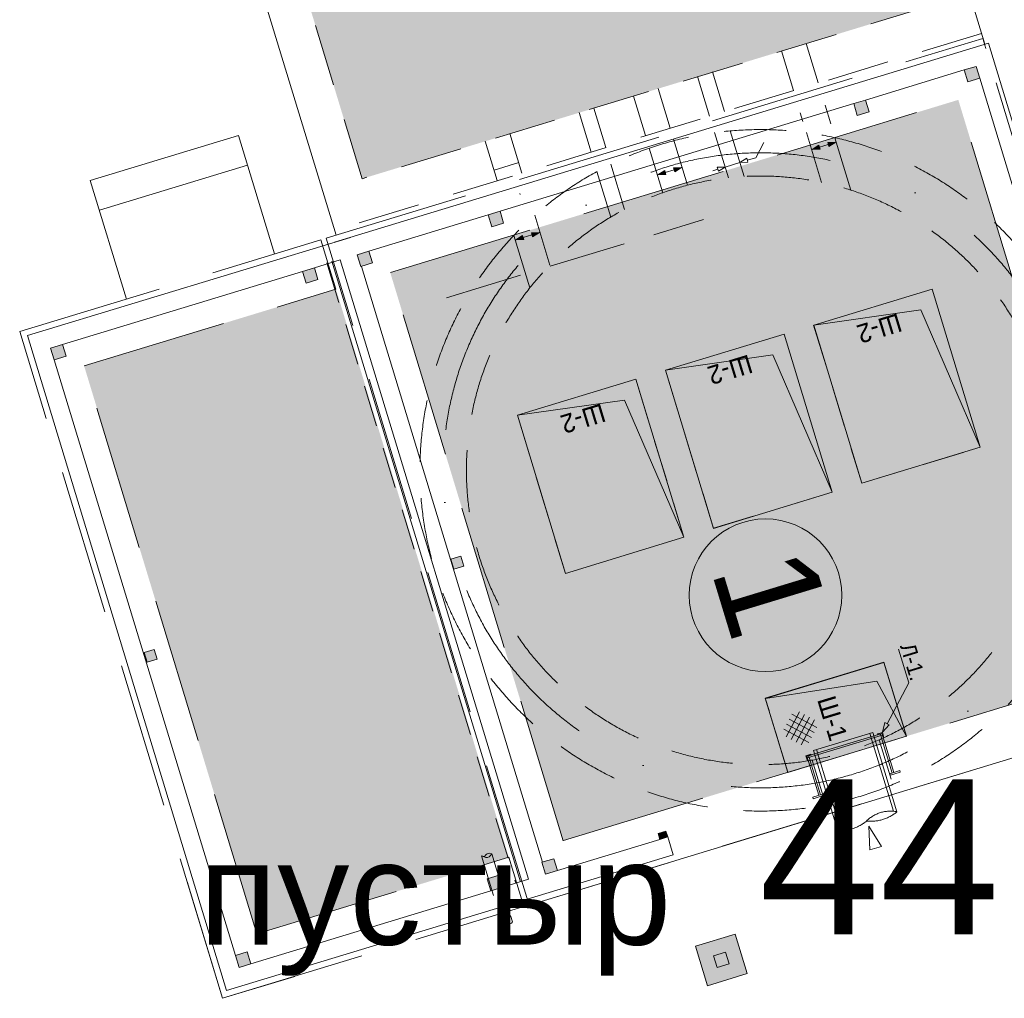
# Model space of a CAD drawing. Header units: millimetres. Extents: x 918404 to 1362154, y 4120617 to 4364104.
# Tile 171 of 256: x 1062466 to 1064373, y 4179212 to 4181107. Entities that reach past the tile are written whole.
import ezdxf

# ---------------------------------------------------------------- set-up
doc = ezdxf.new("R2010")
doc.units = ezdxf.units.MM
doc.header["$MEASUREMENT"] = 0
for name, pattern in [('2', [115, 75, -40]), ('thk_line_type', [945, 540, -405]), ('Волнистая 2', [1000, 0, -1000, 0]), ('Невидимая', [391.222223, 282.222223, -109]), ('Невидимая (копия)', [210, 150, -60]), ('Разомкнутая (копия)', [125, 80, -45]), ('Штриховая (копия)', [190, 120, -70]), ('Штрихпунктирная', [670.277762, 352.777767, -176.388884, 0, -141.111112])]:
    doc.linetypes.add(name, pattern=pattern)
for name, color, linetype, lineweight in [('(007) Здания_Ном._пера__7', 7, 'Continuous', 18), ('0_Ном._пера__1', 1, 'Continuous', 18), ('0_Ном._пера__255_Ном._пера__255', 255, 'Continuous', 18), ('0_Ном._пера__7', 7, 'Continuous', 18), ('0_Ном._пера__7_Ном._пера__5', 5, 'Continuous', 18), ('0_Ном._пера__7_Ном._пера__7', 7, 'Continuous', 18), ('1_Ном._пера__7', 7, 'Continuous', 18), ('DIMS_Ном._пера__20', 20, 'Continuous', 18), ('DIMS_Ном._пера__7', 7, 'Continuous', 18), ('ENGLISH_Ном._пера__7', 7, 'Continuous', 18), ('Fills_Ном._пера__1', 1, 'Continuous', 18), ('Fills_Ном._пера__234', 234, 'Continuous', 18), ('Lines_Ном._пера__7', 7, 'Continuous', 18), ('REFERENK_Ном._пера__7', 7, 'Continuous', 18), ('REFERENK_Ном._пера__7_Ном._пера__7', 7, 'Continuous', 18), ('RUSSIAN_Ном._пера__7', 7, 'Continuous', 18), ('text_Ном._пера__7', 7, 'Continuous', 18), ('выноски_Ном._пера__20', 20, 'Continuous', 18), ('выноски_Ном._пера__7', 7, 'Continuous', 18), ('ВЫСОТА_Ном._пера__7', 7, 'Continuous', 18), ('Зоп. К._Ном._пера__1', 1, 'Continuous', 18), ('Конструктив - Несущий_Ном._пера__1', 1, 'Continuous', 18), ('Конструктив - Несущий_Ном._пера__3', 3, 'Continuous', 18), ('Конструктив - Несущий_Ном._пера__41', 41, 'Continuous', 18), ('Конструктив - Ограждающий_Ном._пера__7', 7, 'Continuous', 18)]:
    doc.layers.add(name, color=color, linetype=linetype, lineweight=lineweight)
for name, color, linetype in [('DIMS', 7, 'Continuous'), ('выноски', 7, 'Continuous'), ('Конструктив - Несущий', 7, 'Continuous'), ('Конструктив - Ограждающий', 7, 'Continuous')]:
    doc.layers.add(name, color=color, linetype=linetype)
doc.styles.add('СГЕНЕРИР_СТИЛЬ_1', font='arial.ttf')
doc.styles.add('СГЕНЕРИР_СТИЛЬ_2', font='arial.ttf')
doc.styles.add('СГЕНЕРИР_СТИЛЬ_3', font='txt')

# ---------------------------------------------------------------- blocks, each defined once
blk = doc.blocks.new('Стена_78', base_point=(1063085.8, 4180643.8))
at = {"layer": 'Конструктив - Ограждающий_Ном._пера__7', "linetype": 'Continuous', "flags": 128}
for points in [[(1064342.5, 4181061.7), (1063075.9, 4180676.3)], [(1064104.3, 4180951.6), (1064295.6, 4181009.8)], [(1063396.3, 4180736.2), (1064081.3, 4180944.6)], [(1063142.4, 4180658.9), (1063373.4, 4180729.2)]]:
    blk.add_lwpolyline(points, dxfattribs=at)
blk = doc.blocks.new('Стена_79', base_point=(1063721.7, 4179522.3))
at = {"layer": 'Конструктив - Ограждающий_Ном._пера__7', "linetype": 'Continuous', "flags": 128}
for points in [[(1063731.6, 4179489.8), (1063721.1, 4179524.2)], [(1063705.8, 4179519.6), (1063507.4, 4179459.2)], [(1062866.7, 4179226.7), (1063731.6, 4179489.8)], [(1063451.3, 4179442.2), (1063401.6, 4179427)], [(1063378.6, 4179420), (1062913.7, 4179278.6)]]:
    blk.add_lwpolyline(points, dxfattribs=at)
blk = doc.blocks.new('Стена_80', base_point=(1062523.2, 4180472.6))
at = {"layer": 'Конструктив - Ограждающий_Ном._пера__7', "linetype": 'Continuous', "flags": 128}
for points in [[(1062480.8, 4180495.3), (1062866.7, 4179226.7)], [(1062883.7, 4179294.6), (1062532.7, 4180448.4)]]:
    blk.add_lwpolyline(points, dxfattribs=at)
blk = doc.blocks.new('Стена_81', base_point=(1062523.2, 4180472.6))
at = {"layer": 'Конструктив - Ограждающий_Ном._пера__7', "linetype": 'Continuous', "flags": 128}
for points in [[(1063106.5, 4180685.6), (1062480.8, 4180495.3)], [(1063036.6, 4180626.7), (1063086.3, 4180641.9)], [(1062548.7, 4180478.3), (1063013.6, 4180619.8)]]:
    blk.add_lwpolyline(points, dxfattribs=at)
blk = doc.blocks.new('Стена_82', base_point=(1064690.7, 4179800.4))
at = {"layer": 'Конструктив - Ограждающий_Ном._пера__7', "linetype": 'Continuous', "flags": 128}
for points in [[(1064728.5, 4179793.1), (1064342.5, 4181061.7)], [(1064325.6, 4180993.8), (1064676.6, 4179840)]]:
    blk.add_lwpolyline(points, dxfattribs=at)
blk = doc.blocks.new('Стена_83', base_point=(1063103, 4180649))
at = {"layer": 'Конструктив - Ограждающий_Ном._пера__7', "linetype": 'Continuous', "flags": 128}
for points in [[(1063086.3, 4180641.9), (1063451.3, 4179442.2)], [(1063478.8, 4179475.6), (1063127.8, 4180629.4)]]:
    blk.add_lwpolyline(points, dxfattribs=at)
blk = doc.blocks.new('Колонна_251', base_point=(1063824.9, 4179286.2))
at = {"layer": 'Конструктив - Несущий_Ном._пера__1', "linetype": 'Continuous', "lineweight": 18}
blk.add_hatch(color=14, dxfattribs=at).paths.add_polyline_path([(1063874.8, 4179259.5), (1063851.6, 4179336.1), (1063775, 4179312.8), (1063798.3, 4179236.2)])
at = {"layer": 'Конструктив - Несущий_Ном._пера__3', "linetype": 'Continuous', "flags": 128}
blk.add_lwpolyline([(1063874.8, 4179259.5), (1063851.6, 4179336.1), (1063775, 4179312.8), (1063798.3, 4179236.2)], close=True, dxfattribs=at)
blk = doc.blocks.new('Колонна_252', base_point=(1063134.4, 4180644))
at = {"layer": 'Конструктив - Несущий_Ном._пера__41', "linetype": 'Continuous'}
blk.add_hatch(color=256, dxfattribs=at).paths.add_polyline_path([(1063142.4, 4180658.9), (1063119.4, 4180651.9), (1063126.4, 4180629), (1063149.4, 4180636)])
at = {"layer": 'Конструктив - Несущий_Ном._пера__41', "linetype": 'Continuous', "flags": 128}
blk.add_lwpolyline([(1063142.4, 4180658.9), (1063119.4, 4180651.9), (1063126.4, 4180629), (1063149.4, 4180636)], close=True, dxfattribs=at)
blk = doc.blocks.new('Колонна_253', base_point=(1063492.4, 4179467.2))
at = {"layer": 'Конструктив - Несущий_Ном._пера__41', "linetype": 'Continuous'}
blk.add_hatch(color=256, dxfattribs=at).paths.add_polyline_path([(1063500.4, 4179482.2), (1063477.5, 4179475.2), (1063484.4, 4179452.2), (1063507.4, 4179459.2)])
at = {"layer": 'Конструктив - Несущий_Ном._пера__41', "linetype": 'Continuous', "flags": 128}
blk.add_lwpolyline([(1063500.4, 4179482.2), (1063477.5, 4179475.2), (1063484.4, 4179452.2), (1063507.4, 4179459.2)], close=True, dxfattribs=at)
blk = doc.blocks.new('Колонна_254', base_point=(1063824.9, 4179286.2))
at = {"layer": 'Конструктив - Несущий_Ном._пера__41', "linetype": 'Continuous'}
blk.add_hatch(color=256, dxfattribs=at).paths.add_polyline_path([(1063832.9, 4179301.1), (1063810, 4179294.1), (1063816.9, 4179271.2), (1063839.9, 4179278.2)])
at = {"layer": 'Конструктив - Несущий_Ном._пера__41', "linetype": 'Continuous', "flags": 128}
blk.add_lwpolyline([(1063832.9, 4179301.1), (1063810, 4179294.1), (1063816.9, 4179271.2), (1063839.9, 4179278.2)], close=True, dxfattribs=at)
blk = doc.blocks.new('Колонна_256', base_point=(1063388.3, 4180721.2))
at = {"layer": 'Конструктив - Несущий_Ном._пера__41', "linetype": 'Continuous'}
blk.add_hatch(color=256, dxfattribs=at).paths.add_polyline_path([(1063396.3, 4180736.2), (1063373.4, 4180729.2), (1063380.3, 4180706.2), (1063403.3, 4180713.2)])
at = {"layer": 'Конструктив - Несущий_Ном._пера__41', "linetype": 'Continuous', "flags": 128}
blk.add_lwpolyline([(1063396.3, 4180736.2), (1063373.4, 4180729.2), (1063380.3, 4180706.2), (1063403.3, 4180713.2)], close=True, dxfattribs=at)
blk = doc.blocks.new('Колонна_257', base_point=(1064096.3, 4180936.6))
at = {"layer": 'Конструктив - Несущий_Ном._пера__41', "linetype": 'Continuous'}
blk.add_hatch(color=256, dxfattribs=at).paths.add_polyline_path([(1064104.3, 4180951.6), (1064081.3, 4180944.6), (1064088.3, 4180921.6), (1064111.3, 4180928.6)])
at = {"layer": 'Конструктив - Несущий_Ном._пера__41', "linetype": 'Continuous', "flags": 128}
blk.add_lwpolyline([(1064104.3, 4180951.6), (1064081.3, 4180944.6), (1064088.3, 4180921.6), (1064111.3, 4180928.6)], close=True, dxfattribs=at)
blk = doc.blocks.new('Колонна_258', base_point=(1063711.7, 4179527.7))
at = {"layer": 'Конструктив - Несущий_Ном._пера__41', "linetype": 'Continuous'}
blk.add_hatch(color=256, dxfattribs=at).paths.add_polyline_path([(1063717.6, 4179535.7), (1063702.3, 4179531.1), (1063705.8, 4179519.6), (1063721.1, 4179524.2)])
at = {"layer": 'Конструктив - Несущий_Ном._пера__41', "linetype": 'Continuous', "flags": 128}
blk.add_lwpolyline([(1063717.6, 4179535.7), (1063702.3, 4179531.1), (1063705.8, 4179519.6), (1063721.1, 4179524.2)], close=True, dxfattribs=at)
blk = doc.blocks.new('Колонна_261', base_point=(1062719.7, 4179875))
at = {"layer": 'Конструктив - Несущий_Ном._пера__41', "linetype": 'Continuous'}
blk.add_hatch(color=256, dxfattribs=at).paths.add_polyline_path([(1062732.2, 4179868.3), (1062726.4, 4179887.4), (1062707.2, 4179881.6), (1062713, 4179862.5)])
at = {"layer": 'Конструктив - Несущий_Ном._пера__41', "linetype": 'Continuous', "flags": 128}
blk.add_lwpolyline([(1062732.2, 4179868.3), (1062726.4, 4179887.4), (1062707.2, 4179881.6), (1062713, 4179862.5)], close=True, dxfattribs=at)
blk = doc.blocks.new('Колонна_262', base_point=(1063313.4, 4180055.6))
at = {"layer": 'Конструктив - Несущий_Ном._пера__41', "linetype": 'Continuous'}
blk.add_hatch(color=256, dxfattribs=at).paths.add_polyline_path([(1063320.1, 4180068.1), (1063300.9, 4180062.2), (1063306.8, 4180043.1), (1063325.9, 4180048.9)])
at = {"layer": 'Конструктив - Несущий_Ном._пера__41', "linetype": 'Continuous', "flags": 128}
blk.add_lwpolyline([(1063320.1, 4180068.1), (1063300.9, 4180062.2), (1063306.8, 4180043.1), (1063325.9, 4180048.9)], close=True, dxfattribs=at)
blk = doc.blocks.new('Колонна_281', base_point=(1064310.6, 4181001.8))
at = {"layer": 'Конструктив - Несущий_Ном._пера__41', "linetype": 'Continuous'}
blk.add_hatch(color=256, dxfattribs=at).paths.add_polyline_path([(1064318.6, 4181016.8), (1064295.6, 4181009.8), (1064302.6, 4180986.8), (1064325.6, 4180993.8)])
at = {"layer": 'Конструктив - Несущий_Ном._пера__41', "linetype": 'Continuous', "flags": 128}
blk.add_lwpolyline([(1064318.6, 4181016.8), (1064295.6, 4181009.8), (1064302.6, 4180986.8), (1064325.6, 4180993.8)], close=True, dxfattribs=at)
blk = doc.blocks.new('Колонна_283', base_point=(1062898.7, 4179286.6))
at = {"layer": 'Конструктив - Несущий_Ном._пера__41', "linetype": 'Continuous'}
blk.add_hatch(color=256, dxfattribs=at).paths.add_polyline_path([(1062913.7, 4179278.6), (1062906.7, 4179301.6), (1062883.7, 4179294.6), (1062890.7, 4179271.6)])
at = {"layer": 'Конструктив - Несущий_Ном._пера__41', "linetype": 'Continuous', "flags": 128}
blk.add_lwpolyline([(1062913.7, 4179278.6), (1062906.7, 4179301.6), (1062883.7, 4179294.6), (1062890.7, 4179271.6)], close=True, dxfattribs=at)
blk = doc.blocks.new('Колонна_284', base_point=(1062540.7, 4180463.3))
at = {"layer": 'Конструктив - Несущий_Ном._пера__41', "linetype": 'Continuous'}
blk.add_hatch(color=256, dxfattribs=at).paths.add_polyline_path([(1062555.7, 4180455.3), (1062548.7, 4180478.3), (1062525.7, 4180471.3), (1062532.7, 4180448.4)])
at = {"layer": 'Конструктив - Несущий_Ном._пера__41', "linetype": 'Continuous', "flags": 128}
blk.add_lwpolyline([(1062555.7, 4180455.3), (1062548.7, 4180478.3), (1062525.7, 4180471.3), (1062532.7, 4180448.4)], close=True, dxfattribs=at)
blk = doc.blocks.new('Колонна_285', base_point=(1063386.6, 4179435))
at = {"layer": 'Конструктив - Несущий_Ном._пера__41', "linetype": 'Continuous'}
blk.add_hatch(color=256, dxfattribs=at).paths.add_polyline_path([(1063401.6, 4179427), (1063394.6, 4179450), (1063371.6, 4179443), (1063378.6, 4179420)])
at = {"layer": 'Конструктив - Несущий_Ном._пера__41', "linetype": 'Continuous', "flags": 128}
blk.add_lwpolyline([(1063401.6, 4179427), (1063394.6, 4179450), (1063371.6, 4179443), (1063378.6, 4179420)], close=True, dxfattribs=at)
blk = doc.blocks.new('Колонна_286', base_point=(1063028.6, 4180611.8))
at = {"layer": 'Конструктив - Несущий_Ном._пера__41', "linetype": 'Continuous'}
blk.add_hatch(color=256, dxfattribs=at).paths.add_polyline_path([(1063043.6, 4180603.8), (1063036.6, 4180626.7), (1063013.6, 4180619.8), (1063020.6, 4180596.8)])
at = {"layer": 'Конструктив - Несущий_Ном._пера__41', "linetype": 'Continuous', "flags": 128}
blk.add_lwpolyline([(1063043.6, 4180603.8), (1063036.6, 4180626.7), (1063013.6, 4180619.8), (1063020.6, 4180596.8)], close=True, dxfattribs=at)
blk = doc.blocks.new('Линия_41', base_point=(1064110.8, 4179545.4))
at = {"layer": '0_Ном._пера__1', "linetype": 'Continuous'}
for p, q in [((1064110.8, 4179545.4), (1064135.4, 4179506.1)), ((1064110.8, 4179545.4), (1064112.4, 4179499.1)), ((1064135.4, 4179506.1), (1064112.4, 4179499.1))]:
    blk.add_line(p, q, dxfattribs=at)
blk = doc.blocks.new('Линия_42', base_point=(1064000.8, 4180855.8))
at = {"layer": 'выноски_Ном._пера__20', "linetype": 'Continuous'}
for points in [[(1064000.8, 4180855.8), (1064016.2, 4180856.3), (1064013.9, 4180863.9)], [(1064046.5, 4180869.7), (1064031.1, 4180869.2), (1064033.4, 4180861.5)]]:
    blk.add_hatch(color=256, dxfattribs=at).paths.add_polyline_path(points)
for p, q in [((1064000.8, 4180855.8), (1064013.9, 4180863.9)), ((1064013.9, 4180863.9), (1064016.2, 4180856.3)), ((1064046.5, 4180869.7), (1064031.1, 4180869.2)), ((1064033.4, 4180861.5), (1064031.1, 4180869.2)), ((1064046.5, 4180869.7), (1064033.4, 4180861.5)), ((1064000.8, 4180855.8), (1064016.2, 4180856.3))]:
    blk.add_line(p, q, dxfattribs=at)
at = {"layer": 'выноски_Ном._пера__7', "linetype": 'Continuous'}
blk.add_line((1064015, 4180860.1), (1064032.2, 4180865.3), dxfattribs=at)
blk = doc.blocks.new('Линия_43', base_point=(1063472.5, 4180695))
at = {"layer": 'выноски_Ном._пера__20', "linetype": 'Continuous'}
for points in [[(1063426.8, 4180681.1), (1063442.2, 4180681.6), (1063439.9, 4180689.3)], [(1063472.5, 4180695), (1063457.1, 4180694.5), (1063459.4, 4180686.9)]]:
    blk.add_hatch(color=256, dxfattribs=at).paths.add_polyline_path(points)
for p, q in [((1063426.8, 4180681.1), (1063439.9, 4180689.3)), ((1063439.9, 4180689.3), (1063442.2, 4180681.6)), ((1063472.5, 4180695), (1063457.1, 4180694.5)), ((1063459.4, 4180686.9), (1063457.1, 4180694.5)), ((1063472.5, 4180695), (1063459.4, 4180686.9)), ((1063426.8, 4180681.1), (1063442.2, 4180681.6))]:
    blk.add_line(p, q, dxfattribs=at)
at = {"layer": 'выноски_Ном._пера__7', "linetype": 'Continuous'}
blk.add_line((1063458.2, 4180690.7), (1063441, 4180685.5), dxfattribs=at)
blk = doc.blocks.new('Линия_44', base_point=(1063747.9, 4180820.6))
at = {"layer": 'выноски_Ном._пера__20', "linetype": 'Continuous'}
for points in [[(1063747.9, 4180820.6), (1063732.4, 4180820), (1063734.8, 4180812.4)], [(1063702.1, 4180806.6), (1063717.6, 4180807.2), (1063715.3, 4180814.8)]]:
    blk.add_hatch(color=256, dxfattribs=at).paths.add_polyline_path(points)
for p, q in [((1063747.9, 4180820.6), (1063732.4, 4180820)), ((1063734.8, 4180812.4), (1063732.4, 4180820)), ((1063747.9, 4180820.6), (1063734.8, 4180812.4)), ((1063702.1, 4180806.6), (1063715.3, 4180814.8)), ((1063702.1, 4180806.6), (1063717.6, 4180807.2)), ((1063715.3, 4180814.8), (1063717.6, 4180807.2))]:
    blk.add_line(p, q, dxfattribs=at)
at = {"layer": 'выноски_Ном._пера__7', "linetype": 'Continuous'}
blk.add_line((1063733.6, 4180816.2), (1063716.4, 4180811), dxfattribs=at)
blk = doc.blocks.new('Линия_45', base_point=(1063891.8, 4180839.9))
at = {"layer": 'выноски_Ном._пера__20', "linetype": 'Continuous'}
for p, q in [((1063861, 4180830.5), (1063874.1, 4180838.7)), ((1063874.1, 4180838.7), (1063876.4, 4180831)), ((1063861, 4180830.5), (1063876.4, 4180831))]:
    blk.add_line(p, q, dxfattribs=at)
at = {"layer": 'выноски_Ном._пера__7', "linetype": 'Continuous'}
blk.add_line((1063891.8, 4180839.9), (1063875.3, 4180834.9), dxfattribs=at)
blk = doc.blocks.new('Линия_46', base_point=(1063808.2, 4180814.4))
at = {"layer": 'выноски_Ном._пера__20', "linetype": 'Continuous'}
for p, q in [((1063832.3, 4180821.8), (1063816.8, 4180821.3)), ((1063819.2, 4180813.6), (1063816.8, 4180821.3)), ((1063832.3, 4180821.8), (1063819.2, 4180813.6))]:
    blk.add_line(p, q, dxfattribs=at)
at = {"layer": 'выноски_Ном._пера__7', "linetype": 'Continuous'}
blk.add_line((1063808.2, 4180814.4), (1063818, 4180817.4), dxfattribs=at)
blk = doc.blocks.new('Линия_48', base_point=(1064188.1, 4179822.5))
at = {"layer": 'DIMS_Ном._пера__20', "linetype": 'Continuous'}
for p, q in [((1064137.1, 4179727), (1064141.5, 4179745.9)), ((1064137.1, 4179727), (1064150.3, 4179741.2)), ((1064141.5, 4179745.9), (1064150.3, 4179741.2))]:
    blk.add_line(p, q, dxfattribs=at)
at = {"layer": 'DIMS_Ном._пера__7', "linetype": 'Continuous'}
blk.add_line((1064188.1, 4179822.5), (1064145.9, 4179743.5), dxfattribs=at)

msp = doc.modelspace()

# ---------------------------------------------------------------- hatches: boundary and pattern name
at = {"layer": '0_Ном._пера__255_Ном._пера__255', "linetype": 'Continuous'}
msp.add_hatch(color=256, dxfattribs=at).paths.add_polyline_path([(1063769, 4179949.3, -1), (1064052.1, 4180035.5, -1)])
at = {"layer": 'Fills_Ном._пера__1', "linetype": 'Continuous', "lineweight": 18}
for points in [[(1064326.6, 4180279.2), (1064211.7, 4180545.2), (1064003.9, 4180515.5), (1064233.5, 4180585.3)], [(1064039.6, 4180191.9), (1063924.7, 4180457.8), (1063716.8, 4180428.2), (1063946.5, 4180498)], [(1063752.6, 4180104.6), (1063637.7, 4180370.5), (1063429.8, 4180340.9), (1063659.4, 4180410.7)], [(1064183.5, 4179718.9), (1064139.9, 4179862.3), (1063910.3, 4179792.4), (1064126.3, 4179826.1)]]:
    msp.add_hatch(color=14, dxfattribs=at).paths.add_polyline_path(points)
at = {"layer": 'Зоп. К._Ном._пера__1', "linetype": 'Continuous', "lineweight": 18}
for points in [[(1064229.2, 4181133.8), (1064002.2, 4181880.1), (1062902, 4181545.3), (1063129, 4180799.1)], [(1064618.7, 4179851.7), (1064284, 4180951.9), (1063183.7, 4180617.2), (1063518.4, 4179516.9)], [(1063078.5, 4180585.2), (1063413.2, 4179484.9), (1062925.3, 4179336.5), (1062590.6, 4180436.7)]]:
    msp.add_hatch(color=14, dxfattribs=at).paths.add_polyline_path(points)

# ---------------------------------------------------------------- linework, layer by layer
at = {"layer": '0_Ном._пера__7', "linetype": 'Невидимая (копия)'}
msp.add_line((1063292.4, 4180568.5), (1063790.5, 4180720.1), dxfattribs=at)
at = {"layer": '0_Ном._пера__7', "linetype": 'Continuous'}
for p, q in [((1064135.9, 4179724.6), (1063990.8, 4179680.5)), ((1064136.8, 4179721.6), (1063991.8, 4179677.4)), ((1064127.4, 4179723.7), (1064136.9, 4179726.6)), ((1064127.8, 4179722.2), (1064127.4, 4179723.7)), ((1064135.9, 4179724.6), (1064127.8, 4179722.2)), ((1064138.3, 4179705.5), (1064133.7, 4179720.6)), ((1064135.9, 4179724.6), (1064141.4, 4179706.5)), ((1064138.3, 4179716.6), (1064135.9, 4179724.6)), ((1064136.9, 4179726.6), (1064139.8, 4179717.1)), ((1064139.8, 4179717.1), (1064138.3, 4179716.6)), ((1063998.4, 4179684.5), (1063988.8, 4179681.6)), ((1063988.8, 4179681.6), (1063991.7, 4179672)), ((1063990.8, 4179680.5), (1063998.9, 4179683)), ((1063990.8, 4179680.5), (1063996.4, 4179662.3)), ((1063993.3, 4179672.5), (1063990.8, 4179680.5)), ((1063999.4, 4179663.3), (1063994.8, 4179678.4)), ((1063998.9, 4179683), (1063998.4, 4179684.5)), ((1063991.7, 4179672), (1063993.3, 4179672.5))]:
    msp.add_line(p, q, dxfattribs=at)
at = {"layer": '0_Ном._пера__7', "linetype": '2'}
for p, q in [((1064155.8, 4179648.1), (1064138.3, 4179705.5)), ((1064141.4, 4179706.5), (1064158.9, 4179649.1)), ((1063996.4, 4179662.3), (1064013.8, 4179604.9)), ((1064016.9, 4179605.9), (1063999.4, 4179663.3)), ((1064170.7, 4179652.7), (1064151.6, 4179646.8)), ((1064151.6, 4179646.8), (1064152.5, 4179644)), ((1064171.6, 4179649.8), (1064152.5, 4179644)), ((1064170.7, 4179652.7), (1064171.6, 4179649.8)), ((1064002, 4179601.3), (1064021.1, 4179607.1)), ((1064002, 4179601.3), (1064002.8, 4179598.4)), ((1064002.8, 4179598.4), (1064022, 4179604.3)), ((1064021.1, 4179607.1), (1064022, 4179604.3))]:
    msp.add_line(p, q, dxfattribs=at)
at = {"layer": '0_Ном._пера__7_Ном._пера__5', "linetype": 'Continuous'}
msp.add_circle((1063910.5, 4179992.4), 147.9, dxfattribs=at)
at = {"layer": '0_Ном._пера__7_Ном._пера__7', "linetype": 'Continuous'}
for p, q in [((1062858.8, 4179211.7), (1062790, 4179437.8)), ((1062998.6, 4179254.3), (1062858.8, 4179211.7))]:
    msp.add_line(p, q, dxfattribs=at)
at = {"layer": '1_Ном._пера__7', "linetype": 'Continuous', "flags": 128}
for points in [[(1063380.1, 4179491.4), (1063376.1, 4179492.6), (1063374.4, 4179492.4), (1063371.4, 4179491.7), (1063369.3, 4179490.3), (1063366.1, 4179486.3), (1063360.4, 4179487.7)], [(1063380.1, 4179491.4), (1063377, 4179487.9), (1063375.3, 4179485.9), (1063372.1, 4179484.6), (1063368.7, 4179484.4), (1063365.8, 4179485.6), (1063360.4, 4179487.7)], [(1063420.2, 4179359.6), (1063418.6, 4179357), (1063416.5, 4179356.4), (1063413.6, 4179357.1), (1063411.8, 4179358.2), (1063409.8, 4179358.8), (1063407.4, 4179358.5), (1063405.5, 4179356.9), (1063403, 4179354.9), (1063401.1, 4179353.8)], [(1063401.1, 4179353.8), (1063403.8, 4179352.3), (1063405.8, 4179353.1), (1063408.1, 4179354.4), (1063410, 4179358.8)]]:
    msp.add_lwpolyline(points, dxfattribs=at)
at = {"layer": 'DIMS_Ном._пера__7', "linetype": 'Штриховая (копия)'}
for p, q in [((1063129, 4180799.1), (1062902, 4181545.3)), ((1064229.2, 4181133.8), (1063129, 4180799.1)), ((1064329.1, 4181080.6), (1063075.8, 4180699.3)), ((1064724.3, 4179779.3), (1064331.4, 4181070.8)), ((1063812, 4180888.4), (1063838.6, 4180801)), ((1063842.3, 4180891.8), (1063869.2, 4180803.5)), ((1063989.7, 4180888.5), (1064019, 4180792.1)), ((1064044.9, 4180878.6), (1064075.8, 4180777)), ((1063685.3, 4180858.1), (1063711.6, 4180771.9)), ((1063732.3, 4180875.7), (1063759.4, 4180786.6)), ((1063611.1, 4180827.2), (1063637.7, 4180739.8)), ((1063584, 4180813.2), (1063610.9, 4180724.9)), ((1063463.5, 4180728.4), (1063492.8, 4180632)), ((1063423.1, 4180689.4), (1063454, 4180587.8))]:
    msp.add_line(p, q, dxfattribs=at)
at = {"layer": 'DIMS_Ном._пера__7', "linetype": 'Невидимая'}
for p, q in [((1063059.5, 4180683.9), (1064331.4, 4181070.8)), ((1063184.3, 4180617.3), (1064284, 4180951.9)), ((1064618.7, 4179851.7), (1064284, 4180951.9)), ((1062465.8, 4180503.3), (1063049.4, 4180680.8)), ((1063078.5, 4180585.2), (1063049.4, 4180680.8)), ((1063452.5, 4179392.3), (1063059.5, 4180683.9)), ((1063518.4, 4179517), (1063183.7, 4180617.2)), ((1062590.6, 4180436.7), (1063078.5, 4180585.2)), ((1062858.8, 4179211.7), (1062465.8, 4180503.3)), ((1062925.3, 4179336.5), (1062590.6, 4180436.7)), ((1063519, 4179517.1), (1064618.7, 4179851.7)), ((1063452.5, 4179392.3), (1064724.3, 4179779.3)), ((1063721.1, 4179524.2), (1063731.6, 4179489.8)), ((1062925.3, 4179336.5), (1063413.2, 4179484.9)), ((1063442.3, 4179389.3), (1063413.2, 4179484.9)), ((1062858.8, 4179211.7), (1063442.3, 4179389.3)), ((1063452.5, 4179392.3), (1063449, 4179403.8))]:
    msp.add_line(p, q, dxfattribs=at)
at = {"layer": 'DIMS_Ном._пера__7', "linetype": 'Разомкнутая (копия)'}
for p, q in [((1063989.4, 4181061.2), (1064036.8, 4180905.4)), ((1063941.6, 4181046.6), (1063983.1, 4180909.9)), ((1063778.9, 4180997.2), (1063805.2, 4180910.8)), ((1063807.6, 4181005.9), (1063833.9, 4180919.5)), ((1063702.4, 4180973.9), (1063728.7, 4180887.5)), ((1063654.6, 4180959.3), (1063680.8, 4180872.9)), ((1063578, 4180936.1), (1063604.3, 4180849.6)), ((1063549.3, 4180927.3), (1063575.6, 4180840.9)), ((1063415.4, 4180886.6), (1063441.7, 4180800.1)), ((1063367.6, 4180872), (1063393.8, 4180785.6)), ((1063384.6, 4180816), (1063432.4, 4180830.6)), ((1063434.4, 4180770.8), (1063435, 4180768.9)), ((1064003.8, 4180515.5), (1064097, 4180209.3)), ((1063716.8, 4180428.2), (1063810, 4180122)), ((1063659.4, 4180410.7), (1063752.6, 4180104.6)), ((1063429.8, 4180340.9), (1063523, 4180034.7)), ((1064097, 4180209.4), (1064326.6, 4180279.2)), ((1063810, 4180122.1), (1064039.6, 4180191.9)), ((1063953.8, 4179649.4), (1063910.1, 4179792.9)), ((1064130.9, 4179712.7), (1064157.2, 4179626.1)), ((1064133.7, 4179720.6), (1064132.8, 4179723.7)), ((1063994.8, 4179678.4), (1063993.9, 4179681.4)), ((1064001, 4179673.2), (1064027.4, 4179586.6))]:
    msp.add_line(p, q, dxfattribs=at)
at = {"layer": 'DIMS_Ном._пера__7', "linetype": 'Continuous'}
for p, q in [((1064188.1, 4179822.5), (1064168.2, 4179887.8)), ((1064724.3, 4179779.3), (1063452.5, 4179392.3))]:
    msp.add_line(p, q, dxfattribs=at)
at = {"layer": 'DIMS_Ном._пера__7', "linetype": 'thk_line_type'}
for p, q in [((1064118.4, 4179726.6), (1064003.6, 4179691.7)), ((1064158.6, 4179574), (1064112.7, 4179724.9)), ((1064165.2, 4179573), (1064118.4, 4179726.6)), ((1064057.2, 4179536.3), (1064009.4, 4179693.5)), ((1064050.9, 4179536.2), (1064003.6, 4179691.7))]:
    msp.add_line(p, q, dxfattribs=at)
at = {"layer": 'DIMS_Ном._пера__7', "linetype": 'Штриховая (копия)'}
for radius in [660, 570]:
    msp.add_circle((1063901.2, 4180234.4), radius, dxfattribs=at)
at = {"layer": 'DIMS_Ном._пера__7', "linetype": 'Штрихпунктирная'}
msp.add_circle((1063901.2, 4180234.4), 615, dxfattribs=at)
at = {"layer": 'DIMS_Ном._пера__7', "linetype": 'thk_line_type'}
for centre, radius, start, end in [((1064152.4, 4179509.1), 65.2, 78.7241, 135.1192), ((1064114.2, 4179634.6), 80, 264.2806, 309.5627), ((1064052.8, 4179621.4), 85.3, 268.7633, 308.8655)]:
    msp.add_arc(centre, radius, start, end, dxfattribs=at)
at = {"layer": 'ENGLISH_Ном._пера__7', "linetype": 'Continuous'}
for p, q in [((1064003.9, 4180515.5), (1064233.5, 4180585.3)), ((1064233.5, 4180585.3), (1064326.6, 4180279.2)), ((1064097, 4180209.3), (1064003.9, 4180515.5)), ((1063716.8, 4180428.2), (1063946.5, 4180498)), ((1063946.5, 4180498), (1064039.6, 4180191.9)), ((1063810, 4180122), (1063716.8, 4180428.2)), ((1063659.4, 4180410.7), (1063429.8, 4180340.9)), ((1063752.6, 4180104.6), (1063659.4, 4180410.7)), ((1063429.8, 4180340.9), (1063523, 4180034.7)), ((1064326.6, 4180279.2), (1064097, 4180209.3)), ((1064039.6, 4180191.9), (1063810, 4180122)), ((1063523, 4180034.7), (1063752.6, 4180104.6)), ((1064139.7, 4179862.7), (1063910.1, 4179792.9)), ((1064183.4, 4179719.2), (1064139.7, 4179862.7)), ((1063910.1, 4179792.9), (1063953.8, 4179649.4)), ((1064183.4, 4179719.2), (1063953.8, 4179649.4))]:
    msp.add_line(p, q, dxfattribs=at)
at = {"layer": 'Fills_Ном._пера__234', "linetype": 'Continuous', "flags": 128}
for points in [[(1064326.6, 4180279.2), (1064211.7, 4180545.2), (1064003.9, 4180515.5), (1064233.5, 4180585.3)], [(1064039.6, 4180191.9), (1063924.7, 4180457.8), (1063716.8, 4180428.2), (1063946.5, 4180498)], [(1063752.6, 4180104.6), (1063637.7, 4180370.5), (1063429.8, 4180340.9), (1063659.4, 4180410.7)], [(1064183.5, 4179718.9), (1064139.9, 4179862.3), (1063910.3, 4179792.4), (1064126.3, 4179826.1)]]:
    msp.add_lwpolyline(points, close=True, dxfattribs=at)
at = {"layer": 'Lines_Ном._пера__7', "linetype": 'Continuous'}
for p, q in [((1064335.5, 4181059.5), (1064055.5, 4181979.9)), ((1063078.7, 4180689.7), (1062802.2, 4181598.6)), ((1062889.6, 4180883.1), (1062602.6, 4180795.7)), ((1062959.5, 4180653.5), (1062889.6, 4180883.1)), ((1062907.1, 4180825.7), (1062620.1, 4180738.3)), ((1062672.5, 4180566.1), (1062602.6, 4180795.7))]:
    msp.add_line(p, q, dxfattribs=at)
at = {"layer": 'REFERENK_Ном._пера__7', "linetype": 'Разомкнутая (копия)'}
for p, q in [((1063061, 4180636.3), (1063426.6, 4179434.6)), ((1063360.4, 4179487.7), (1063401.1, 4179353.8)), ((1063380.1, 4179491.4), (1063420.2, 4179359.6))]:
    msp.add_line(p, q, dxfattribs=at)
at = {"layer": 'REFERENK_Ном._пера__7', "linetype": 'Continuous'}
for p, q in [((1063070.6, 4180639.2), (1063436.1, 4179437.5)), ((1063953.6, 4179650), (1063910.1, 4179792.9))]:
    msp.add_line(p, q, dxfattribs=at)
at = {"layer": 'REFERENK_Ном._пера__7_Ном._пера__7', "linetype": 'Continuous'}
msp.add_line((1063010.3, 4179295.1), (1063010.2, 4179295.6), dxfattribs=at)
msp.add_line((1063010.3, 4179295.1), (1063010.2, 4179295.6), dxfattribs=at)
at = {"layer": 'выноски_Ном._пера__7', "linetype": 'Continuous'}
for p, q in [((1063891.8, 4180839.9), (1063907.4, 4180869.1)), ((1063832.3, 4180821.8), (1063861, 4180830.5)), ((1063976.4, 4179766.7), (1063950.5, 4179718.2)), ((1063956.3, 4179752.5), (1064004.9, 4179726.6)), ((1063986.1, 4179761.5), (1063960.2, 4179713)), ((1063961.5, 4179762.2), (1064010, 4179736.3)), ((1063995.8, 4179756.4), (1063969.9, 4179707.8)), ((1064005.5, 4179751.2), (1063979.6, 4179702.7)), ((1063946, 4179733.1), (1063994.5, 4179707.2)), ((1063951.2, 4179742.8), (1063999.7, 4179716.9))]:
    msp.add_line(p, q, dxfattribs=at)

# ---------------------------------------------------------------- block references
at = {"linetype": 'Волнистая 2'}
msp.add_blockref('Линия_41', (1064110.8, 4179545.4), dxfattribs=at)
at = {"layer": 'DIMS', "linetype": 'Continuous'}
msp.add_blockref('Линия_48', (1064188.1, 4179822.5), dxfattribs=at)
at = {"layer": 'выноски', "linetype": 'Continuous'}
for name, p in [('Линия_42', (1064000.8, 4180855.8)), ('Линия_45', (1063891.8, 4180839.9)), ('Линия_44', (1063747.9, 4180820.6)), ('Линия_46', (1063808.2, 4180814.4)), ('Линия_43', (1063472.5, 4180695))]:
    msp.add_blockref(name, p, dxfattribs=at)
at = {"layer": 'Конструктив - Несущий', "color": 41, "lineweight": 18}
for name, p in [('Колонна_281', (1064310.6, 4181001.8)), ('Колонна_257', (1064096.3, 4180936.6)), ('Колонна_256', (1063388.3, 4180721.2)), ('Колонна_252', (1063134.4, 4180644)), ('Колонна_286', (1063028.6, 4180611.8)), ('Колонна_284', (1062540.7, 4180463.3)), ('Колонна_262', (1063313.4, 4180055.6)), ('Колонна_261', (1062719.7, 4179875)), ('Колонна_258', (1063711.7, 4179527.7)), ('Колонна_253', (1063492.4, 4179467.2)), ('Колонна_285', (1063386.6, 4179435)), ('Колонна_283', (1062898.7, 4179286.6)), ('Колонна_254', (1063824.9, 4179286.2))]:
    msp.add_blockref(name, p, dxfattribs=at)
at = {"layer": 'Конструктив - Несущий', "color": 3, "lineweight": 18}
msp.add_blockref('Колонна_251', (1063824.9, 4179286.2), dxfattribs=at)
at = {"layer": 'Конструктив - Ограждающий'}
for name, p in [('Стена_78', (1063085.8, 4180643.8)), ('Стена_82', (1064690.7, 4179800.4)), ('Стена_81', (1062523.2, 4180472.6)), ('Стена_83', (1063103, 4180649)), ('Стена_80', (1062523.2, 4180472.6)), ('Стена_79', (1063721.7, 4179522.3))]:
    msp.add_blockref(name, p, dxfattribs=at)

# ---------------------------------------------------------------- texts
at = {"layer": '(007) Здания_Ном._пера__7', "linetype": 'Continuous', "insert": (1062813.4, 4179255.3), "char_height": 200, "attachment_point": 7, "style": 'СГЕНЕРИР_СТИЛЬ_1'}
msp.add_mtext('{пустыр}', dxfattribs=at)
at = {"layer": '0_Ном._пера__7_Ном._пера__5', "linetype": 'Continuous', "insert": (1063848.8, 4179895.4), "char_height": 197.22, "attachment_point": 9, "rotation": 286.9216, "style": 'СГЕНЕРИР_СТИЛЬ_2'}
msp.add_mtext('{1}', dxfattribs=at)
at = {"layer": 'RUSSIAN_Ном._пера__7', "linetype": 'Continuous', "char_height": 36, "attachment_point": 8, "style": 'СГЕНЕРИР_СТИЛЬ_3'}
for s, insert, rotation in [('{Ш-2}', (1064125.9, 4180526.6), 196.9216), ('{Ш-2}', (1063836.7, 4180446.4), 196.9216), ('{Ш-2}', (1063551.9, 4180351.9), 196.9216), ('{Ш-1}', (1064022.9, 4179748.9), 286.9216)]:
    msp.add_mtext(s, dxfattribs=dict(at, insert=insert, rotation=rotation))
at = {"layer": 'text_Ном._пера__7', "linetype": 'Continuous', "insert": (1064181.1, 4179859.1), "char_height": 30, "attachment_point": 8, "rotation": 286.9216, "style": 'СГЕНЕРИР_СТИЛЬ_3'}
msp.add_mtext('{Л-1.}', dxfattribs=at)
at = {"layer": 'ВЫСОТА_Ном._пера__7', "linetype": 'Continuous', "insert": (1063898.3, 4179485.8), "char_height": 300, "attachment_point": 4, "style": 'СГЕНЕРИР_СТИЛЬ_1'}
msp.add_mtext('{441.14}', dxfattribs=at)

doc.saveas('drawing.dxf')
